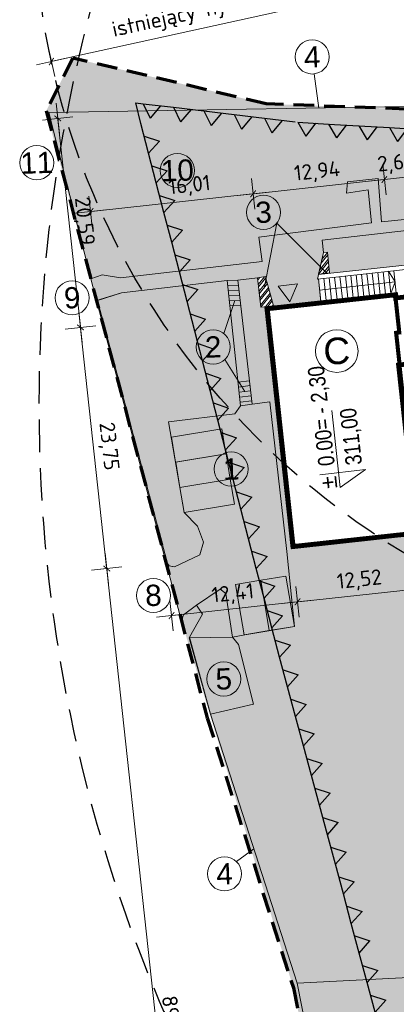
# Model space of a CAD drawing. Header units: metres. Extents: x 6550909 to 6577657, y 5511172 to 5547994.
# Tile 2 of 6: x 6550909 to 6550946, y 5511293 to 5511390. Entities that reach past the tile are written whole.
import ezdxf

# ---------------------------------------------------------------- set-up
doc = ezdxf.new("R2010")
doc.units = ezdxf.units.M
doc.linetypes.add('HIDDEN', pattern=[9.525, 6.35, -3.175])
doc.linetypes.add('LTYPE_13', pattern=[100, 67, -33])
doc.layers.get('0').update_dxf_attribs({"lineweight": 0})
doc.layers.get('Defpoints').update_dxf_attribs({"color": 73})
for name, color, linetype, lineweight in [('___AZ_BUDYNKI PROJEKTOWANE', 7, 'Continuous', 40), ('___AZ_NUMERY', 7, 'Continuous', 15), ('___AZ_OPISY', 7, 'Continuous', 15), ('___AZ_RZĘDNE PROJ.', 93, 'Continuous', 13), ('___AZ_UTWARDZENIE - KRESKOWANIE', 7, 'Continuous', 9), ('___AZ_UTWARDZENIE TERENU - ZARYS', 7, 'Continuous', 15), ('___AZ_WYMIAR', 9, 'Continuous', 15)]:
    doc.layers.add(name, color=color, linetype=linetype, lineweight=lineweight)
doc.layers.add('___AZ_GRANICA TERENU', color=7, linetype='Continuous', lineweight=40, true_color=0x4f830c)
doc.layers.add('___AZ_ZIELEŃ', color=7, linetype='Continuous', lineweight=9, true_color=0x74a53b)
doc.layers.add('hydrant (punkt)', color=7, linetype='Continuous')
doc.styles.add('1', font='isocpeur.ttf')
doc.styles.add('PROSTY', font='arial.ttf', dxfattribs={"height": 15})
doc.styles.add('ZAG 1', font='ARIALN.TTF', dxfattribs={"height": 2})
doc.linetypes.add('OGRODZENIE2', pattern='A,6.35,-2.54,[132,ltypeshp.shx,S=2.54,R=0,X=-2.54,Y=0],-2.54,25.4', length=36.83)
doc.dimstyles.new('WYMIAR ZAG', dxfattribs={"dimtxt": 1.5, "dimasz": 0.1, "dimexe": 0.1, "dimexo": 0.02, "dimgap": 0.5, "dimtad": 1, "dimrnd": 0.01, "dimtxsty": '1', "dimblk": 'znacznik_100', "dimcen": 0.2, "dimse1": 1, "dimse2": 1, "dimclrd": 256, "dimclrt": 7, "dimadec": 8, "dimazin": 0, "dimtfac": 1, "dimtix": 1, "dimtmove": 1, "dimatfit": 3, "dimfxl": 1, "dimfxlon": 1, "dimlwd": -1, "dimarcsym": 0})
pattern_1 = [(88, (0, 0), (-0.34645516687, 0.371527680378), [0.09525, -0.6231704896]), (43, (0, 0), (-0.346455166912, 0.371527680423), [0.09525, -0.41275]), (133, (0, 0), (-0.371527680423, -0.346455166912), [0.09525, -0.41275])]

# ---------------------------------------------------------------- blocks, each defined once
blk = doc.blocks.new('A$C48E2321A')
at = {"layer": '___AZ_BUDYNKI PROJEKTOWANE', "lineweight": 13}
for points in [[(623.1, 2847), (662.1, 2847), (662.1, 2642), (552.2, 2642), (623.1, 2847)], [(-45.3, 2670.4), (-46.4, 2380), (80, 2380), (33.2, 2673.2), (-45.3, 2670.4)], [(550.6, 2637), (537, 2595), (1556, 2595), (1556, 2637), (550.6, 2637)], [(546, 2375), (546, 2595)], [(599.1, 2375), (599.1, 2595)], [(652.3, 2375), (652.3, 2595)], [(705.4, 2375), (705.4, 2595)], [(758.6, 2375), (758.6, 2595)], [(811.7, 2375), (811.7, 2595)], [(864.9, 2375), (864.9, 2595)], [(918, 2375), (918, 2595)], [(971.1, 2375), (971.1, 2595)], [(1024.3, 2375), (1024.3, 2595)], [(1077.4, 2375), (1077.4, 2595)], [(1130.6, 2375), (1130.6, 2595)], [(1183.7, 2375), (1183.7, 2595)], [(1236.9, 2375), (1236.9, 2595)], [(1236.9, 2595), (1290, 2485), (1236.9, 2375)], [(1290, 2375), (1290, 2595)], [(1290, 2485), (546, 2485)], [(1402, 1653), (1402, 538.4), (1427, 538.4), (1427, 1653), (1402, 1653)], [(1252, 932.6), (1402, 932.6)], [(1252, 902.6), (1402, 902.6)], [(1252, 872.6), (1402, 872.6)], [(1327, 542.6), (1327, 932.6)], [(1252, 842.6), (1402, 842.6)], [(1252, 812.6), (1402, 812.6)], [(1252, 782.6), (1402, 782.6)], [(1252, 752.6), (1402, 752.6)], [(1252, 722.6), (1402, 722.6)], [(1252, 692.6), (1402, 692.6)], [(1252, 662.6), (1402, 662.6)], [(1252, 632.6), (1402, 632.6)], [(1252, 602.6), (1402, 602.6)], [(1252, 572.6), (1402, 572.6)], [(1252, 572.6), (1327, 542.6), (1402, 572.6)], [(1252, 542.6), (1402, 542.6)]]:
    blk.add_lwpolyline(points, dxfattribs=at)
at = {"layer": '___AZ_BUDYNKI PROJEKTOWANE'}
for points in [[(1563, 2633), (1563, 1343), (2208, 1343), (2208, 1033), (2878, 1033), (2878, 1343), (3473, 1343), (3473, 2633), (1563, 2633)], [(0, 2375), (1294, 2375), (1294, 2344), (1556, 2344), (1556, 1655), (1252, 1655), (1252, 0), (0, 0), (0, 2375)]]:
    blk.add_lwpolyline(points, dxfattribs=at)
at = {"layer": '___AZ_BUDYNKI PROJEKTOWANE', "const_width": 40}
for points in [[(1583, 2613), (1583, 1363), (2228, 1363), (2228, 1053), (2858, 1053), (2858, 1363), (3453, 1363), (3453, 2613)], [(20, 2355), (1274, 2355), (1274, 2324), (1536, 2324), (1536, 1675), (1232, 1675), (1232, 20), (20, 20)]]:
    blk.add_lwpolyline(points, close=True, dxfattribs=at)
blk = doc.blocks.new('*U15')
at = {"layer": '___AZ_NUMERY', "lineweight": 30}
for points in [[(-1.738, 0.659), (1.262, 0.659)], [(-1.738, 0.659), (-0.869, -0.659)], [(0, 0.659), (-0.869, -0.659)]]:
    blk.add_lwpolyline(points, dxfattribs=at)
blk = doc.blocks.new('*U16')
at = {"layer": '___AZ_NUMERY', "color": 0, "linetype": 'ByBlock', "lineweight": -2, "transparency": 16777216}
for p in [(0, 0), (3, 0), (6, 0), (9, 0), (12, 0)]:
    blk.add_blockref('*U15', p, dxfattribs=at)
blk = doc.blocks.new('*U17')
at = {"layer": '___AZ_NUMERY', "lineweight": 30}
for points in [[(-1.738, 0.659), (1.262, 0.659)], [(-1.738, 0.659), (-0.869, -0.659)], [(0, 0.659), (-0.869, -0.659)]]:
    blk.add_lwpolyline(points, dxfattribs=at)
blk = doc.blocks.new('*U18')
at = {"layer": '___AZ_NUMERY', "color": 0, "linetype": 'ByBlock', "lineweight": -2, "transparency": 16777216}
for p in [(0, 0), (3, 0), (6, 0), (9, 0)]:
    blk.add_blockref('*U17', p, dxfattribs=at)
blk = doc.blocks.new('*U25')
at = {"layer": '___AZ_NUMERY', "lineweight": 30}
for points in [[(-1.738, 0.659), (1.262, 0.659)], [(-1.738, 0.659), (-0.869, -0.659)], [(0, 0.659), (-0.869, -0.659)]]:
    blk.add_lwpolyline(points, dxfattribs=at)
blk = doc.blocks.new('*U26')
at = {"layer": '___AZ_NUMERY', "color": 0, "linetype": 'ByBlock', "lineweight": -2, "transparency": 16777216}
for p in [(0, 0), (3, 0), (6, 0), (9, 0), (12, 0), (15, 0), (18, 0), (21, 0), (24, 0), (27, 0), (30, 0), (33, 0), (36, 0), (39, 0)]:
    blk.add_blockref('*U25', p, dxfattribs=at)
blk = doc.blocks.new('*U27')
at = {"layer": '___AZ_NUMERY', "lineweight": 30}
for points in [[(-1.738, 0.659), (1.262, 0.659)], [(-1.738, 0.659), (-0.869, -0.659)], [(0, 0.659), (-0.869, -0.659)]]:
    blk.add_lwpolyline(points, dxfattribs=at)
blk = doc.blocks.new('*U28')
at = {"layer": '___AZ_NUMERY', "color": 0, "linetype": 'ByBlock', "lineweight": -2, "transparency": 16777216}
for p in [(0, 0), (3, 0), (6, 0), (9, 0), (12, 0), (15, 0), (18, 0), (21, 0), (24, 0), (27, 0), (30, 0), (33, 0), (36, 0), (39, 0), (42, 0), (45, 0), (48, 0)]:
    blk.add_blockref('*U27', p, dxfattribs=at)
blk = doc.blocks.new('znacznik_100')
blk.add_lwpolyline([(-15, 0), (15, 0), (0, 0), (0, -15), (0, 15)])
at = {"const_width": 0.9}
blk.add_lwpolyline([(-3.01, -3.01), (3.01, 3.01)], dxfattribs=at)
blk = doc.blocks.new('*D29')
at = {"layer": '___AZ_WYMIAR', "transparency": 16777216}
blk.add_line((6550931.673, 5511372.484), (6550944.338, 5511373.863), dxfattribs=at)
at = {"layer": 'Defpoints', "color": 0, "transparency": 16777216}
for p in [(6550944.437, 5511373.873), (6550945.647, 5511362.764), (6550932.783, 5511361.363)]:
    blk.add_point(p, dxfattribs=at)
at = {"layer": '___AZ_WYMIAR', "transparency": 16777216, "xscale": 0.1, "yscale": 0.1, "zscale": 0.1}
for p, rotation in [((6550944.437, 5511373.873), 6.213840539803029), ((6550931.573, 5511372.473), 186.213840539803)]:
    blk.add_blockref('znacznik_100', p, dxfattribs=dict(at, rotation=rotation))
at = {"layer": '___AZ_WYMIAR', "color": 7, "transparency": 16777216, "insert": (6550937.854, 5511374.565), "char_height": 1.5, "attachment_point": 5, "rotation": 6.21384, "style": '1'}
blk.add_mtext('12,94', dxfattribs=at)
blk = doc.blocks.new('*D30')
at = {"layer": '___AZ_WYMIAR', "transparency": 16777216}
for p, q in [((6550944.338, 5511373.863), (6550944.238, 5511373.852)), ((6550944.437, 5511373.873), (6550947.111, 5511374.165)), ((6550947.211, 5511374.175), (6550947.31, 5511374.186))]:
    blk.add_line(p, q, dxfattribs=at)
at = {"layer": 'Defpoints', "color": 0, "transparency": 16777216}
for p in [(6550947.111, 5511374.165), (6550948.042, 5511365.62), (6550945.647, 5511362.764)]:
    blk.add_point(p, dxfattribs=at)
at = {"layer": '___AZ_WYMIAR', "transparency": 16777216, "xscale": 0.1, "yscale": 0.1, "zscale": 0.1}
for p, rotation in [((6550947.111, 5511374.165), 186.213840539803), ((6550944.437, 5511373.873), 6.213840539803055)]:
    blk.add_blockref('znacznik_100', p, dxfattribs=dict(at, rotation=rotation))
at = {"layer": '___AZ_WYMIAR', "color": 7, "transparency": 16777216, "insert": (6550945.623, 5511375.411), "char_height": 1.5, "attachment_point": 5, "rotation": 6.21384, "style": '1'}
blk.add_mtext('2,69', dxfattribs=at)
blk = doc.blocks.new('*D33')
at = {"layer": '___AZ_WYMIAR', "transparency": 16777216}
blk.add_line((6550931.474, 5511372.462), (6550915.754, 5511370.75), dxfattribs=at)
at = {"layer": 'Defpoints', "color": 0, "transparency": 16777216}
for p in [(6550915.655, 5511370.74), (6550932.783, 5511361.363), (6550916.865, 5511359.63)]:
    blk.add_point(p, dxfattribs=at)
at = {"layer": '___AZ_WYMIAR', "transparency": 16777216, "xscale": 0.1, "yscale": 0.1, "zscale": 0.1}
for p, rotation in [((6550931.573, 5511372.473), 6.213840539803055), ((6550915.655, 5511370.74), 186.213840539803)]:
    blk.add_blockref('znacznik_100', p, dxfattribs=dict(at, rotation=rotation))
at = {"layer": '___AZ_WYMIAR', "color": 7, "transparency": 16777216, "insert": (6550925.357, 5511373.204), "char_height": 1.5, "attachment_point": 5, "rotation": 6.21384, "style": '1'}
blk.add_mtext('16,01', dxfattribs=at)
blk = doc.blocks.new('*D34')
at = {"layer": '___AZ_WYMIAR', "transparency": 16777216}
blk.add_line((6550914.676, 5511359.291), (6550917.225, 5511335.879), dxfattribs=at)
at = {"layer": 'Defpoints', "color": 0, "transparency": 16777216}
for p in [(6550932.783, 5511361.363), (6550935.354, 5511337.752), (6550917.236, 5511335.78)]:
    blk.add_point(p, dxfattribs=at)
at = {"layer": '___AZ_WYMIAR', "transparency": 16777216, "xscale": 0.1, "yscale": 0.1, "zscale": 0.1}
for p, rotation in [((6550914.665, 5511359.39), 96.21384031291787), ((6550917.236, 5511335.78), 276.2138403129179)]:
    blk.add_blockref('znacznik_100', p, dxfattribs=dict(at, rotation=rotation))
at = {"layer": '___AZ_WYMIAR', "color": 7, "transparency": 16777216, "insert": (6550917.342, 5511347.737), "char_height": 1.5, "attachment_point": 5, "rotation": 276.21384, "style": '1'}
blk.add_mtext('23,75', dxfattribs=at)
blk = doc.blocks.new('*D35')
at = {"layer": '___AZ_WYMIAR', "transparency": 16777216}
blk.add_line((6550917.246, 5511335.68), (6550926.904, 5511246.977), dxfattribs=at)
at = {"layer": 'Defpoints', "color": 0, "transparency": 16777216}
for p in [(6550935.354, 5511337.752), (6550945.033, 5511248.851), (6550926.915, 5511246.878)]:
    blk.add_point(p, dxfattribs=at)
at = {"layer": '___AZ_WYMIAR', "transparency": 16777216, "xscale": 0.1, "yscale": 0.1, "zscale": 0.1}
for p, rotation in [((6550917.236, 5511335.78), 96.21384031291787), ((6550926.915, 5511246.878), 276.2138403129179)]:
    blk.add_blockref('znacznik_100', p, dxfattribs=dict(at, rotation=rotation))
at = {"layer": '___AZ_WYMIAR', "color": 7, "transparency": 16777216, "insert": (6550923.467, 5511291.48), "char_height": 1.5, "attachment_point": 5, "rotation": 276.21384, "style": '1'}
blk.add_mtext('89,43', dxfattribs=at)
blk = doc.blocks.new('*D36')
at = {"layer": '___AZ_WYMIAR', "transparency": 16777216}
blk.add_line((6550914.654, 5511359.49), (6550912.447, 5511379.759), dxfattribs=at)
at = {"layer": 'Defpoints', "color": 0, "transparency": 16777216}
for p in [(6550930.554, 5511381.831), (6550912.436, 5511379.858), (6550932.783, 5511361.363)]:
    blk.add_point(p, dxfattribs=at)
at = {"layer": '___AZ_WYMIAR', "transparency": 16777216, "xscale": 0.1, "yscale": 0.1, "zscale": 0.1}
for p, rotation in [((6550912.436, 5511379.858), 96.21384031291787), ((6550914.665, 5511359.39), 276.2138403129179)]:
    blk.add_blockref('znacznik_100', p, dxfattribs=dict(at, rotation=rotation))
at = {"layer": '___AZ_WYMIAR', "color": 7, "transparency": 16777216, "insert": (6550914.942, 5511369.776), "char_height": 1.5, "attachment_point": 5, "rotation": 276.21384, "style": '1'}
blk.add_mtext('20,59', dxfattribs=at)
blk = doc.blocks.new('*D37')
at = {"layer": '___AZ_WYMIAR', "transparency": 16777216}
blk.add_line((6550936.024, 5511332.521), (6550948.271, 5511333.855), dxfattribs=at)
at = {"layer": 'Defpoints', "color": 0, "transparency": 16777216}
for p in [(6550947.8, 5511339.108), (6550935.354, 5511337.752), (6550948.371, 5511333.866)]:
    blk.add_point(p, dxfattribs=at)
at = {"layer": '___AZ_WYMIAR', "transparency": 16777216, "xscale": 0.1, "yscale": 0.1, "zscale": 0.1}
for p, rotation in [((6550948.371, 5511333.866), 6.213840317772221), ((6550935.924, 5511332.511), 186.2138403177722)]:
    blk.add_blockref('znacznik_100', p, dxfattribs=dict(at, rotation=rotation))
at = {"layer": '___AZ_WYMIAR', "color": 7, "transparency": 16777216, "insert": (6550941.996, 5511334.58), "char_height": 1.5, "attachment_point": 5, "rotation": 6.21384, "style": '1'}
blk.add_mtext('12,52', dxfattribs=at)
blk = doc.blocks.new('*D48')
at = {"layer": '___AZ_WYMIAR', "transparency": 16777216}
blk.add_line((6550951.724, 5511394.214), (6550911.912, 5511385.451), dxfattribs=at)
at = {"layer": 'Defpoints', "color": 0, "transparency": 16777216}
for p in [(6550985.061, 5511401.553), (6550911.815, 5511385.429)]:
    blk.add_point(p, dxfattribs=at)
at = {"layer": '___AZ_WYMIAR', "transparency": 16777216, "xscale": 0.1, "yscale": 0.1, "zscale": 0.1, "rotation": 192.4147197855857}
blk.add_blockref('znacznik_100', (6550911.815, 5511385.429), dxfattribs=at)
at = {"layer": '___AZ_WYMIAR', "color": 7, "transparency": 16777216, "insert": (6550934.495, 5511392.009), "char_height": 1.5, "attachment_point": 5, "rotation": 12.41472, "style": '1'}
blk.add_mtext('istniejący hydrant w odległości 75 m', dxfattribs=at)
blk = doc.blocks.new('*D49')
at = {"layer": '___AZ_WYMIAR', "transparency": 16777216}
blk.add_line((6550984.596, 5511386.958), (6550924.593, 5511414.737), dxfattribs=at)
at = {"layer": 'Defpoints', "color": 0, "transparency": 16777216}
for p in [(6550924.502, 5511414.779), (6551060.622, 5511351.761)]:
    blk.add_point(p, dxfattribs=at)
at = {"layer": '___AZ_WYMIAR', "transparency": 16777216, "xscale": 0.1, "yscale": 0.1, "zscale": 0.1, "rotation": 155.1576703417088}
blk.add_blockref('znacznik_100', (6550924.502, 5511414.779), dxfattribs=at)
at = {"layer": '___AZ_WYMIAR', "color": 7, "transparency": 16777216, "insert": (6550969.616, 5511395.601), "char_height": 1.5, "attachment_point": 5, "rotation": 335.15767, "style": '1'}
blk.add_mtext('istniejący hydrant w odległości 150m', dxfattribs=at)
blk = doc.blocks.new('*D54')
at = {"layer": '___AZ_WYMIAR', "transparency": 16777216}
blk.add_line((6550935.825, 5511332.5), (6550923.686, 5511331.178), dxfattribs=at)
at = {"layer": 'Defpoints', "color": 0, "transparency": 16777216}
for p in [(6550935.354, 5511337.752), (6550923.008, 5511336.476), (6550923.586, 5511331.167)]:
    blk.add_point(p, dxfattribs=at)
at = {"layer": '___AZ_WYMIAR', "transparency": 16777216, "xscale": 0.1, "yscale": 0.1, "zscale": 0.1}
for p, rotation in [((6550935.924, 5511332.511), 6.213840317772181), ((6550923.586, 5511331.167), 186.2138403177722)]:
    blk.add_blockref('znacznik_100', p, dxfattribs=dict(at, rotation=rotation))
at = {"layer": '___AZ_WYMIAR', "color": 7, "transparency": 16777216, "insert": (6550929.604, 5511333.231), "char_height": 1.5, "attachment_point": 5, "rotation": 6.21384, "style": '1'}
blk.add_mtext('12,41', dxfattribs=at)

msp = doc.modelspace()

# ---------------------------------------------------------------- hatches: boundary and pattern name
at = {"layer": '___AZ_OPISY'}
h = msp.add_hatch(color=256, dxfattribs=at)
h.dxf.hatch_style = 1
h.paths.add_polyline_path([(6550935.164, 5511361.893), (6550935.934, 5511363.655), (6550934.023, 5511363.441)])
at = {"layer": '___AZ_UTWARDZENIE - KRESKOWANIE', "true_color": 0x666666}
h = msp.add_hatch(dxfattribs=at)
h.set_pattern_fill('AR-HBONE', color=251, scale=0.003, angle=6.38511)
h.set_pattern_definition([(51.38510821, (0, 0), (-0.047937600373, 0.428378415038), [0.9144, -0.3048]), (141.38510821, (0.19022, 0.23816), (-0.047937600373, 0.428378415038), [0.9144, -0.3048])])
h.paths.add_polyline_path([(6550930.769, 5511329.277), (6550929.56, 5511329.07), (6550928.9, 5511333.32), (6550928.35, 5511333.74), (6550926.017, 5511332.196), (6550924.739, 5511331.241), (6550924.561, 5511330.623), (6550923.115, 5511336.076), (6550923.87, 5511335.93), (6550926.37, 5511337.13), (6550926.71, 5511338.37), (6550926.14, 5511339.94), (6550924.82, 5511341.25), (6550923.29, 5511350.13), (6550929.77, 5511350.92), (6550930.34, 5511351.71), (6550929.027, 5511363.98), (6550918.67, 5511362.77), (6550916.32, 5511362.036), (6550916.232, 5511362.013), (6550915.686, 5511364.162), (6550916.79, 5511364.54), (6550918.58, 5511364.23), (6550932.45, 5511365.83), (6550932.147, 5511368.225), (6550943.16, 5511369.62), (6550942.85, 5511372.86), (6550940.72, 5511372.54), (6550940.82, 5511373.66), (6550943.84, 5511373.96), (6550944.16, 5511369.74), (6550955.1, 5511370.85), (6550954.223, 5511380.676), (6550957.143, 5511380.789), (6550956.47, 5511380.11), (6550955.29, 5511379.98), (6550956.03, 5511371.55), (6550958.81, 5511371.78), (6550958.84, 5511371.23), (6550969.93, 5511372.59), (6550970.224, 5511369.921), (6550970.93, 5511369.99), (6550973.24, 5511349.28), (6550975.15, 5511347.16), (6550976.52, 5511346.66), (6550977.471, 5511343.148), (6550973.103, 5511344.992), (6550971.59, 5511346.71), (6550970.65, 5511348.35), (6550969.57, 5511355.25), (6550968.02, 5511369.38), (6550968.65, 5511369.48), (6550968.78, 5511369.91), (6550968.54, 5511371.38), (6550938.34, 5511367.938), (6550938.467, 5511366.73), (6550937.984, 5511364.615), (6550937.883, 5511364.131), (6550937.973, 5511364.141), (6550938.211, 5511361.954), (6550936.868, 5511361.808), (6550933.573, 5511361.499), (6550932.909, 5511364.388), (6550932.533, 5511364.31), (6550930.094, 5511364.03), (6550931.482, 5511351.861), (6550933.22, 5511352.09), (6550934.883, 5511337.428), (6550935.62, 5511330.11)])
h.paths.add_polyline_path([(6550925.3, 5511329), (6550929.56, 5511329.07), (6550930.14, 5511328.35), (6550931.603, 5511322.48), (6550927.413, 5511321.504)])
at = {"layer": '___AZ_UTWARDZENIE - KRESKOWANIE', "ltscale": 0.05}
h = msp.add_hatch(dxfattribs=at)
h.set_pattern_fill('ANSI32', color=256, scale=0.05, angle=6.38511)
h.set_pattern_definition([(51.38510821, (0, 0), (-0.37212188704, 0.297219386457), []), (51.38510821, (0.2231, 0.02497), (-0.37212188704, 0.297219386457), [])])
h.paths.add_polyline_path([(6550947.502, 5511355.703), (6550947.751, 5511355.73), (6550948.957, 5511344.649), (6550948.709, 5511344.622)])
h.paths.add_polyline_path([(6550938.467, 5511366.73), (6550938.855, 5511366.772), (6550939.077, 5511364.734), (6550937.984, 5511364.615)])
h.paths.add_polyline_path([(6550932.013, 5511364.25), (6550932.316, 5511361.362), (6550933.573, 5511361.499), (6550932.79, 5511364.363)])
at = {"layer": '___AZ_ZIELEŃ'}
h = msp.add_hatch(dxfattribs=at)
h.set_pattern_fill('GRASS', color=256, scale=0.02, angle=358)
h.set_pattern_definition(pattern_1)
h.paths.add_polyline_path([(6550957.142, 5511380.788), (6550956.47, 5511380.11), (6550955.29, 5511379.98), (6550956.03, 5511371.55), (6550958.81, 5511371.78), (6550958.84, 5511371.23), (6550969.93, 5511372.59), (6550970.224, 5511369.921), (6550970.929, 5511369.999), (6550973.24, 5511349.28), (6550975.15, 5511347.16), (6550976.52, 5511346.66), (6550993.25, 5511342.13), (6550985.07, 5511381.87)])
h.paths.add_polyline_path([(6550913.91, 5511385.77), (6550911.3, 5511380.6), (6550915.664, 5511364.154), (6550916.79, 5511364.54), (6550918.58, 5511364.23), (6550932.45, 5511365.83), (6550932.11, 5511368.22), (6550943.16, 5511369.62), (6550942.85, 5511372.86), (6550940.72, 5511372.54), (6550940.82, 5511373.66), (6550943.84, 5511373.96), (6550944.16, 5511369.74), (6550955.1, 5511370.85), (6550954.223, 5511380.676), (6550951.48, 5511380.57), (6550932.84, 5511381.29)])
h.paths.add_polyline_path([(6550916.232, 5511362.013), (6550918.67, 5511362.77), (6550929.027, 5511363.98), (6550930.34, 5511351.71), (6550929.77, 5511350.92), (6550923.29, 5511350.13), (6550924.82, 5511341.25), (6550926.14, 5511339.94), (6550926.71, 5511338.37), (6550926.37, 5511337.13), (6550923.87, 5511335.93), (6550923.115, 5511336.076)])
h.paths.add_polyline_path([(6550939.082, 5511364.684), (6550947.081, 5511365.555), (6550947.968, 5511365.652), (6550966.916, 5511367.88), (6550967.284, 5511364.432), (6550968.548, 5511364.571), (6550968.02, 5511369.38), (6550968.65, 5511369.48), (6550968.78, 5511369.91), (6550968.54, 5511371.38), (6550938.34, 5511367.938), (6550938.467, 5511366.73), (6550938.855, 5511366.772)])
h.paths.add_polyline_path([(6550967.519, 5511363.19), (6550968.7, 5511363.336), (6550969.065, 5511359.855), (6550967.896, 5511359.73)], flags=17)
edge = h.paths.add_edge_path(flags=16)
edge.add_arc((6550973.663, 5511353.903), 0.75, 0, 360)
h = msp.add_hatch(dxfattribs=at)
h.set_pattern_fill('GRASS', color=256, scale=0.02, angle=358)
h.set_pattern_definition(pattern_1)
h.paths.add_polyline_path([(6550973.103, 5511344.992), (6550971.59, 5511346.71), (6550970.65, 5511348.35), (6550969.202, 5511358.669), (6550967.92, 5511358.485), (6550968.299, 5511355.092), (6550968.33, 5511354.24), (6550968.719, 5511351.336), (6550963.649, 5511350.711), (6550967.182, 5511329.584), (6550967.941, 5511320.503), (6550958.852, 5511319.816), (6550958.084, 5511328.855), (6550967.182, 5511329.584), (6550963.649, 5511350.711), (6550963.336, 5511353.723), (6550968.33, 5511354.24), (6550968.282, 5511355.09), (6550962.351, 5511354.414), (6550962.75, 5511351.337), (6550956.052, 5511350.561), (6550955.697, 5511353.656), (6550949.372, 5511352.935), (6550949.031, 5511355.89), (6550947.751, 5511355.73), (6550948.957, 5511344.649), (6550948.709, 5511344.622), (6550948.704, 5511344.664), (6550947.213, 5511344.502), (6550947.8, 5511339.108), (6550935.392, 5511337.757), (6550932.83, 5511361.418), (6550932.316, 5511361.362), (6550932.013, 5511364.25), (6550930.12, 5511364.04), (6550931.482, 5511351.861), (6550933.22, 5511352.09), (6550935.62, 5511330.11), (6550929.56, 5511329.07), (6550930.14, 5511328.35), (6550931.603, 5511322.48), (6550927.414, 5511321.504), (6550925.3, 5511329), (6550928.677, 5511329.055), (6550929.56, 5511329.07), (6550929.402, 5511330.089), (6550928.9, 5511333.32), (6550928.35, 5511333.74), (6550926.053, 5511332.223), (6550925.378, 5511331.718), (6550924.739, 5511331.241), (6550924.561, 5511330.623), (6550935.52, 5511294.7), (6550946.16, 5511243.42), (6551005.73, 5511252.24), (6551002.02, 5511297.93), (6550977.42, 5511296.63), (6550973.02, 5511336.44), (6550978.84, 5511338.09), (6550977.471, 5511343.148)])
h.paths.add_polyline_path([(6550940.59, 5511281.04), (6550945.51, 5511257.49), (6550988.39, 5511266.39), (6550983.38, 5511289.9)], flags=16)

# ---------------------------------------------------------------- linework, layer by layer
at = {"layer": '___AZ_GRANICA TERENU', "linetype": 'LTYPE_13', "lineweight": 70, "ltscale": 0.03}
msp.add_lwpolyline([(6550913.91, 5511385.77), (6550911.3, 5511380.6), (6550927.07, 5511321.17), (6550935.52, 5511294.7), (6550946.16, 5511243.42), (6551005.73, 5511252.24), (6551002.02, 5511297.93), (6550977.42, 5511296.63), (6550973.02, 5511336.44), (6550978.84, 5511338.09), (6550976.52, 5511346.66), (6550993.25, 5511342.13), (6550985.07, 5511381.87), (6550951.48, 5511380.57), (6550946.55, 5511380.77), (6550932.84, 5511381.29), (6550913.91, 5511385.77)], dxfattribs=at)
at = {"layer": '___AZ_NUMERY'}
for points in [[(6550937.552, 5511384.218), (6550938.017, 5511380.878)], [(6550933.887, 5511369.593), (6550932.646, 5511363.214)], [(6550933.887, 5511369.593), (6550938.783, 5511364.702)], [(6550928.714, 5511358.784), (6550929.781, 5511362.012)], [(6550928.814, 5511356.261), (6550930.765, 5511353.115)], [(6550929.932, 5511307.083), (6550931.646, 5511308.335)]]:
    msp.add_lwpolyline(points, dxfattribs=at)
at = {"layer": '___AZ_NUMERY', "lineweight": 30}
msp.add_lwpolyline([(6550920.582, 5511379.348), (6550920.078, 5511381.388), (6550920.791, 5511381.302)], dxfattribs=at)
at = {"layer": '___AZ_NUMERY'}
for points in [[(6550928.915, 5511347.004), (6550928.502, 5511349.47), (6550923.571, 5511348.645), (6550923.983, 5511346.179)], [(6550929.339, 5511344.541), (6550928.927, 5511347.006), (6550923.995, 5511346.182), (6550924.408, 5511343.716)], [(6550929.752, 5511342.075), (6550929.339, 5511344.541), (6550924.408, 5511343.716), (6550924.82, 5511341.25)], [(6550930.688, 5511329.285), (6550933.154, 5511329.698), (6550932.329, 5511334.629), (6550929.864, 5511334.217)], [(6550933.154, 5511329.698), (6550935.62, 5511330.11), (6550934.795, 5511335.042), (6550932.329, 5511334.629)]]:
    msp.add_lwpolyline(points, close=True, dxfattribs=at)
for centre, radius in [((6550937.364, 5511385.882), 1.674), ((6550910.379, 5511375.518), 1.674), ((6550924.15, 5511374.757), 1.674), ((6550932.594, 5511370.657), 1.674), ((6550913.845, 5511362.284), 1.674), ((6550927.665, 5511357.479), 1.674), ((6550939.768, 5511357.075), 2.093), ((6550929.422, 5511345.517), 1.674), ((6550921.808, 5511333.137), 1.674), ((6550928.701, 5511324.957), 1.674), ((6550928.777, 5511305.871), 1.674)]:
    msp.add_circle(centre, radius, dxfattribs=at)
at = {"layer": '___AZ_OPISY', "linetype": 'OGRODZENIE2', "ltscale": 0.05}
for points in [[(6550915.683, 5511364.173), (6550911.57, 5511380.437), (6550954.18, 5511381.16)], [(6550923.87, 5511335.93), (6550923.359, 5511336.029), (6550923.197, 5511336.262), (6550916.32, 5511362.036)], [(6550977.471, 5511343.148), (6550978.84, 5511338.09), (6550969.15, 5511335.4), (6550968.808, 5511332.045), (6550971.41, 5511311.96), (6550971.857, 5511297), (6550935.879, 5511295.166), (6550927.413, 5511321.504), (6550925.352, 5511329.062), (6550926.625, 5511331.319), (6550926.017, 5511332.196)], [(6550935.879, 5511295.166), (6550936.809, 5511290.518), (6550942.53, 5511263.07), (6550944.313, 5511254.253), (6550988.388, 5511260.742), (6550996.44, 5511261.942), (6551004.492, 5511263.141), (6551001.716, 5511298.077), (6550994.28, 5511297.738), (6550986.844, 5511297.398), (6550979.408, 5511297.058), (6550971.857, 5511297)]]:
    msp.add_lwpolyline(points, dxfattribs=at)
at = {"layer": '___AZ_OPISY'}
msp.add_lwpolyline([(6550935.164, 5511361.893), (6550935.934, 5511363.655), (6550934.023, 5511363.441)], close=True, dxfattribs=at)
at = {"layer": '___AZ_RZĘDNE PROJ.', "color": 7}
msp.add_lwpolyline([(6550939.279, 5511351.257), (6550940.121, 5511343.728), (6550942.574, 5511345.464), (6550938.11, 5511344.964)], dxfattribs=at)
at = {"layer": '___AZ_UTWARDZENIE TERENU - ZARYS'}
for points in [[(6550930.769, 5511329.277), (6550929.56, 5511329.07), (6550928.9, 5511333.32), (6550928.35, 5511333.74), (6550926.017, 5511332.196), (6550924.739, 5511331.241), (6550924.561, 5511330.623), (6550923.115, 5511336.076), (6550923.87, 5511335.93), (6550926.37, 5511337.13), (6550926.71, 5511338.37), (6550926.14, 5511339.94), (6550924.82, 5511341.25), (6550923.29, 5511350.13), (6550929.77, 5511350.92), (6550930.34, 5511351.71), (6550929.027, 5511363.98), (6550918.67, 5511362.77), (6550916.32, 5511362.036), (6550916.232, 5511362.013), (6550915.686, 5511364.162), (6550916.79, 5511364.54), (6550918.58, 5511364.23), (6550932.45, 5511365.83), (6550932.147, 5511368.225), (6550943.16, 5511369.62), (6550942.85, 5511372.86), (6550940.72, 5511372.54), (6550940.82, 5511373.66), (6550943.84, 5511373.96), (6550944.16, 5511369.74), (6550955.1, 5511370.85)], [(6550968.54, 5511371.38), (6550938.34, 5511367.938), (6550938.467, 5511366.73), (6550937.883, 5511364.131), (6550937.973, 5511364.141), (6550938.217, 5511361.901), (6550933.573, 5511361.499), (6550932.791, 5511364.364), (6550932.013, 5511364.25), (6550930.094, 5511364.03), (6550931.482, 5511351.861), (6550933.22, 5511352.09), (6550934.883, 5511337.428), (6550935.62, 5511330.11), (6550930.769, 5511329.277)], [(6550929.027, 5511363.98), (6550930.094, 5511364.03)], [(6550916.232, 5511362.013), (6550918.67, 5511362.77), (6550929.027, 5511363.98), (6550930.34, 5511351.71), (6550929.77, 5511350.92), (6550923.29, 5511350.13), (6550924.82, 5511341.25), (6550926.14, 5511339.94), (6550926.71, 5511338.37), (6550926.37, 5511337.13), (6550923.87, 5511335.93), (6550923.115, 5511336.076), (6550916.232, 5511362.013)], [(6550929.081, 5511363.482), (6550930.155, 5511363.532)], [(6550929.138, 5511362.984), (6550930.208, 5511363.034)], [(6550929.187, 5511362.487), (6550930.264, 5511362.536)], [(6550929.241, 5511361.986), (6550930.321, 5511362.038)], [(6550929.294, 5511361.489), (6550930.378, 5511361.54)], [(6550930.091, 5511354.037), (6550931.219, 5511354.164)], [(6550930.144, 5511353.545), (6550931.273, 5511353.689)], [(6550930.198, 5511353.038), (6550931.333, 5511353.193)], [(6550930.249, 5511352.561), (6550931.387, 5511352.691)], [(6550930.303, 5511352.058), (6550931.445, 5511352.199)], [(6550930.34, 5511351.71), (6550931.482, 5511351.861)], [(6550925.3, 5511329), (6550929.56, 5511329.07), (6550930.14, 5511328.35), (6550931.603, 5511322.48), (6550927.413, 5511321.504), (6550925.3, 5511329)]]:
    msp.add_lwpolyline(points, dxfattribs=at)
at = {"layer": '___AZ_UTWARDZENIE TERENU - ZARYS', "const_width": 0.4}
msp.add_lwpolyline([(6550945.534, 5511362.238), (6550945.898, 5511358.896), (6550945.59, 5511358.86), (6550945.928, 5511355.753)], dxfattribs=at)
at = {"layer": 'hydrant (punkt)', "linetype": 'HIDDEN', "lineweight": 30, "ltscale": 0.5}
for centre, radius in [((6551060.622, 5511351.761), 150), ((6550985.061, 5511401.553), 75)]:
    msp.add_circle(centre, radius, dxfattribs=at)

# ---------------------------------------------------------------- block references
at = {"layer": '___AZ_NUMERY'}
for name, p, rotation in [('*U16', (6550922.438, 5511380.441), 353.1572265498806), ('*U28', (6550933.599, 5511331.832), 104.5530982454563), ('*U18', (6550937.656, 5511378.723), 356.6580561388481), ('*U26', (6550944.505, 5511291.279), 105.075349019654)]:
    msp.add_blockref(name, p, dxfattribs=dict(at, rotation=rotation))
at = {"layer": '___AZ_UTWARDZENIE TERENU - ZARYS', "xscale": 0.01, "yscale": 0.01, "zscale": 0.01, "rotation": 6.213840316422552}
msp.add_blockref('A$C48E2321A', (6550935.354, 5511337.752), dxfattribs=at)

# ---------------------------------------------------------------- texts
at = {"layer": '___AZ_NUMERY', "attachment_point": 5, "rotation": 2, "style": 'PROSTY'}
for s, insert, char_height, width in [('4', (6550937.364, 5511385.882), 2.08, 2.58368), ('11', (6550910.379, 5511375.518), 2.08, 2.58368), ('10', (6550924.15, 5511374.757), 2.08, 2.58368), ('3', (6550932.594, 5511370.657), 2.08, 2.58368), ('9', (6550913.845, 5511362.284), 2.08, 2.58368), ('2', (6550927.665, 5511357.479), 2.08, 2.58368), ('C', (6550939.768, 5511357.075), 2.6, 3.2296), ('1', (6550929.422, 5511345.517), 2.08, 2.58368), ('8', (6550921.808, 5511333.137), 2.08, 2.58368), ('5', (6550928.701, 5511324.957), 2.08, 2.58368), ('4', (6550928.777, 5511305.871), 2.08, 2.58368)]:
    msp.add_mtext(s, dxfattribs=dict(at, insert=insert, char_height=char_height, width=width))
at = {"layer": '___AZ_RZĘDNE PROJ.', "color": 7, "linetype": 'Continuous', "insert": (6550938.245, 5511343.498), "char_height": 1.6, "width": 80.67665, "attachment_point": 1, "rotation": 96.38511, "style": 'ZAG 1'}
msp.add_mtext('%%P  0.00= - 2,30\\P    311,00', dxfattribs=at)

# ---------------------------------------------------------------- dimensions: what is measured, and where the dimension line sits
at = {"layer": '___AZ_WYMIAR'}
for center, mpoint, text, picture, middle in [((6551060.622, 5511351.761), (6550924.502, 5511414.779), 'istniejący hydrant w odległości 150m', '*D49', (6550968.965, 5511394.194)), ((6550985.061, 5511401.553), (6550911.815, 5511385.429), 'istniejący hydrant w odległości 75 m', '*D48', (6550934.829, 5511390.495))]:
    dim = msp.add_radius_dim(center=center, mpoint=mpoint, text=text, dimstyle='WYMIAR ZAG', dxfattribs=at)
    dim.commit()
    dim.dimension.update_dxf_attribs({"geometry": picture, "text_midpoint": middle, "dimtype": 164})
for base, p1, p2, angle, picture, middle in [((6550912.436, 5511379.858), (6550932.783, 5511361.363), (6550930.554, 5511381.831), 96.21384, '*D36', (6550914.942, 5511369.776)), ((6550947.111, 5511374.165), (6550945.647, 5511362.764), (6550948.042, 5511365.62), 186.21384, '*D30', (6550945.623, 5511375.411)), ((6550926.915, 5511246.878), (6550935.354, 5511337.752), (6550945.033, 5511248.851), 96.21384, '*D35', (6550923.467, 5511291.48)), ((6550923.586, 5511331.167), (6550935.354, 5511337.752), (6550923.008, 5511336.476), 186.21384, '*D54', (6550929.604, 5511333.231))]:
    dim = msp.add_linear_dim(base=base, p1=p1, p2=p2, angle=angle, dimstyle='WYMIAR ZAG', dxfattribs=at)
    dim.commit()
    dim.dimension.update_dxf_attribs({"geometry": picture, "text_midpoint": middle})
for p1, p2, distance, picture, middle in [((6550932.783, 5511361.363), (6550945.647, 5511362.764), 11.176, '*D29', (6550937.854, 5511374.565)), ((6550932.783, 5511361.363), (6550935.354, 5511337.752), -18.225, '*D34', (6550917.342, 5511347.737)), ((6550935.354, 5511337.752), (6550947.8, 5511339.108), -5.273, '*D37', (6550941.996, 5511334.58))]:
    dim = msp.add_aligned_dim(p1=p1, p2=p2, distance=distance, dimstyle='WYMIAR ZAG', dxfattribs=at)
    dim.commit()
    dim.dimension.update_dxf_attribs({"geometry": picture, "text_midpoint": middle})
dim = msp.add_linear_dim(base=(6550915.655, 5511370.74), p1=(6550932.783, 5511361.363), p2=(6550916.865, 5511359.63), angle=186.21384, dimstyle='WYMIAR ZAG', dxfattribs=at)
dim.commit()
dim.dimension.update_dxf_attribs({"geometry": '*D33', "text_midpoint": (6550925.509, 5511371.813), "dimtype": 160})

doc.saveas('drawing.dxf')
